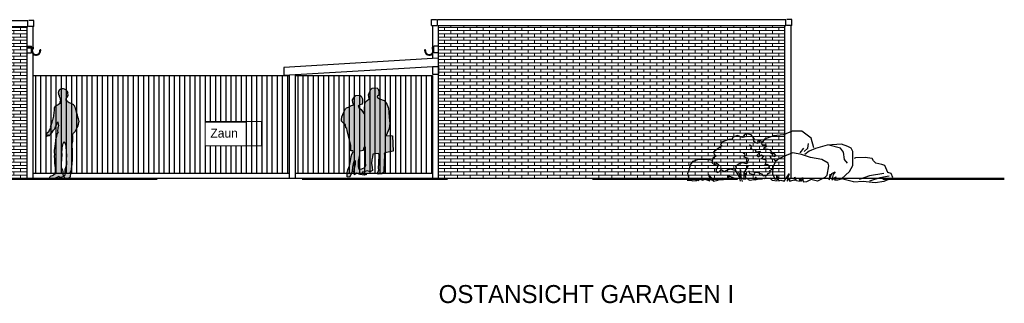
# Model space of a CAD drawing. Extents: x -73 to 359, y -4 to 85.
# Tile 96 of 149: x 174.33 to 193.48, y -3.83 to 1.69. Entities that reach past the tile are written whole.
import ezdxf

# ---------------------------------------------------------------- set-up
doc = ezdxf.new("R2010")
doc.units = 0
doc.header["$MEASUREMENT"] = 0
doc.linetypes.add('Strichlinie', pattern=[0.005644, 0.002822, -0.002822])
doc.linetypes.add('Strichpunktlinie', pattern=[0.006703, 0.003528, -0.001764, 0, -0.001411])
for name, color, linetype in [('Ansicht_Ost Garagen_2_A_1 Holz', 7, 'Continuous'), ('Ansicht_Ost Garagen_2_P_ZE_SYMBOL', 7, 'Continuous'), ('Ansicht_Ost Garagen_2_P_ZE_TEXT', 7, 'Continuous'), ('Ansicht_Ost Garagen_2_R_NT_DACH', 7, 'Continuous'), ('Ansicht_Ost Garagen_2_R_TR_BODEN', 7, 'Continuous'), ('Ansicht_Ost Garagen_2_R_TR_HIDDEN', 7, 'Continuous'), ('Ansicht_Ost Garagen_2_Schraffuren', 7, 'Continuous')]:
    doc.layers.add(name, color=color, linetype=linetype)
doc.styles.add('ERSTELLTER_STIL_1', font='txt')
doc.styles.add('ERSTELLTER_STIL_3', font='txt')
pattern_1 = [(90, (149.84744, -1.39558), (-0.1, 0), [])]
pattern_2 = [(0, (149.84744, -1.39558), (0, 0.0625), []), (90, (149.84744, -1.39558), (-0.25, 0), [0.0625, -0.0625]), (90, (149.97244, -1.33308), (-0.25, 0), [0.0625, -0.0625])]

msp = doc.modelspace()

# ---------------------------------------------------------------- hatches: boundary and pattern name
at = {"layer": 'Ansicht_Ost Garagen_2_P_ZE_SYMBOL', "linetype": 'Continuous', "lineweight": 13, "ltscale": 1000}
msp.add_hatch(color=7, dxfattribs=at).paths.add_polyline_path([(174.848, -0.539), (174.847, -0.551), (174.847, -0.564), (174.858, -0.574), (174.874, -0.565), (174.878, -0.554), (174.888, -0.548), (174.897, -0.548), (174.877, -0.565), (174.885, -0.571), (174.913, -0.561), (174.922, -0.55), (174.928, -0.541), (174.933, -0.53), (174.937, -0.534), (174.944, -0.525), (174.956, -0.514), (174.963, -0.51), (174.982, -0.481), (174.995, -0.457), (175.009, -0.438), (175.022, -0.417), (175.033, -0.397), (175.043, -0.375), (175.054, -0.35), (175.065, -0.321), (175.077, -0.298), (175.082, -0.348), (175.087, -0.37), (175.076, -0.414), (175.068, -0.479), (175.082, -0.495), (175.062, -0.526), (175.057, -0.544), (175.048, -0.58), (175.042, -0.605), (175.032, -0.65), (175.029, -0.683), (175.023, -0.713), (175.027, -0.731), (175.02, -0.767), (175.01, -0.816), (175.008, -0.85), (175.007, -0.875), (175.005, -0.9), (175.01, -0.925), (175.007, -0.97), (175.01, -1.018), (175.011, -1.081), (175.011, -1.104), (175.019, -1.151), (175.023, -1.193), (175.024, -1.214), (175.03, -1.223), (175.026, -1.229), (175.028, -1.249), (175.028, -1.267), (175.021, -1.293), (175.014, -1.305), (175.026, -1.307), (174.992, -1.333), (174.965, -1.348), (174.942, -1.354), (174.926, -1.36), (174.918, -1.375), (174.916, -1.38), (174.914, -1.382), (174.913, -1.391), (174.935, -1.395), (174.957, -1.396), (174.999, -1.393), (175.05, -1.382), (175.091, -1.361), (175.097, -1.358), (175.097, -1.375), (175.113, -1.372), (175.158, -1.365), (175.179, -1.36), (175.187, -1.353), (175.185, -1.328), (175.179, -1.328), (175.179, -1.31), (175.178, -1.294), (175.174, -1.293), (175.179, -1.287), (175.178, -1.263), (175.173, -1.237), (175.15, -1.194), (175.15, -1.17), (175.148, -1.144), (175.15, -1.107), (175.162, -0.934), (175.157, -0.886), (175.161, -0.836), (175.16, -0.788), (175.173, -0.746), (175.178, -0.721), (175.198, -0.681), (175.21, -0.711), (175.225, -0.737), (175.23, -0.756), (175.234, -0.781), (175.234, -0.812), (175.237, -0.846), (175.236, -0.874), (175.24, -0.904), (175.248, -0.932), (175.244, -0.974), (175.239, -1.006), (175.241, -1.037), (175.243, -1.068), (175.244, -1.095), (175.245, -1.115), (175.243, -1.137), (175.235, -1.163), (175.227, -1.194), (175.212, -1.218), (175.212, -1.261), (175.213, -1.294), (175.21, -1.312), (175.21, -1.322), (175.215, -1.32), (175.213, -1.332), (175.208, -1.351), (175.202, -1.362), (175.204, -1.377), (175.2, -1.381), (175.201, -1.395), (175.212, -1.399), (175.248, -1.4), (175.285, -1.392), (175.308, -1.376), (175.325, -1.365), (175.326, -1.351), (175.325, -1.337), (175.327, -1.325), (175.323, -1.311), (175.327, -1.308), (175.324, -1.292), (175.318, -1.279), (175.322, -1.269), (175.334, -1.243), (175.344, -1.219), (175.344, -1.208), (175.341, -1.204), (175.353, -1.126), (175.357, -1.091), (175.36, -1.063), (175.36, -1.026), (175.36, -0.982), (175.361, -0.908), (175.363, -0.865), (175.364, -0.841), (175.361, -0.816), (175.357, -0.805), (175.355, -0.763), (175.357, -0.73), (175.366, -0.675), (175.37, -0.655), (175.37, -0.615), (175.366, -0.595), (175.367, -0.569), (175.361, -0.543), (175.373, -0.533), (175.383, -0.517), (175.399, -0.496), (175.403, -0.497), (175.412, -0.485), (175.429, -0.462), (175.44, -0.432), (175.453, -0.41), (175.466, -0.385), (175.479, -0.34), (175.485, -0.313), (175.486, -0.304), (175.489, -0.293), (175.488, -0.267), (175.478, -0.239), (175.475, -0.22), (175.459, -0.167), (175.449, -0.13), (175.436, -0.082), (175.419, -0.028), (175.41, -0.008), (175.409, -0.001), (175.405, 0.007), (175.394, 0.022), (175.388, 0.028), (175.385, 0.037), (175.359, 0.05), (175.336, 0.057), (175.317, 0.065), (175.297, 0.073), (175.277, 0.084), (175.268, 0.093), (175.264, 0.095), (175.258, 0.104), (175.255, 0.109), (175.25, 0.118), (175.241, 0.117), (175.239, 0.125), (175.239, 0.141), (175.241, 0.149), (175.241, 0.155), (175.243, 0.17), (175.244, 0.176), (175.248, 0.177), (175.254, 0.178), (175.259, 0.181), (175.264, 0.193), (175.269, 0.21), (175.272, 0.214), (175.278, 0.209), (175.277, 0.232), (175.272, 0.256), (175.271, 0.275), (175.276, 0.272), (175.274, 0.281), (175.256, 0.303), (175.244, 0.315), (175.232, 0.326), (175.221, 0.335), (175.217, 0.334), (175.207, 0.339), (175.189, 0.344), (175.172, 0.345), (175.164, 0.344), (175.151, 0.347), (175.137, 0.343), (175.123, 0.333), (175.12, 0.338), (175.11, 0.326), (175.104, 0.316), (175.1, 0.317), (175.096, 0.305), (175.088, 0.289), (175.084, 0.267), (175.088, 0.262), (175.088, 0.249), (175.091, 0.227), (175.093, 0.229), (175.095, 0.221), (175.096, 0.217), (175.1, 0.221), (175.1, 0.21), (175.104, 0.199), (175.11, 0.182), (175.115, 0.168), (175.121, 0.147), (175.125, 0.131), (175.13, 0.124), (175.137, 0.122), (175.138, 0.109), (175.125, 0.1), (175.118, 0.09), (175.113, 0.083), (175.114, 0.072), (175.119, 0.063), (175.11, 0.052), (175.085, 0.035), (175.059, 0.024), (175.047, 0.017), (175.023, 0.002), (175.011, -0.014), (175.008, -0.028), (175.004, -0.069), (174.998, -0.122), (174.992, -0.173), (174.992, -0.189), (174.985, -0.214), (174.978, -0.237), (174.974, -0.267), (174.969, -0.28), (174.961, -0.297), (174.961, -0.314), (174.954, -0.33), (174.949, -0.348), (174.945, -0.357), (174.94, -0.363), (174.936, -0.382), (174.933, -0.391), (174.928, -0.402), (174.931, -0.416), (174.921, -0.437), (174.912, -0.457), (174.903, -0.469), (174.902, -0.477), (174.904, -0.486), (174.9, -0.495), (174.884, -0.504), (174.88, -0.509), (174.872, -0.513), (174.862, -0.519)], flags=0)
h = msp.add_hatch(color=7, dxfattribs=at)
h.paths.add_polyline_path([(181.27, 0.365), (181.283, 0.362), (181.31, 0.331), (181.318, 0.276), (181.318, 0.22), (181.296, 0.201), (181.288, 0.182), (181.334, 0.154), (181.423, 0.118), (181.462, 0.081), (181.508, -0.031), (181.516, -0.112), (181.52, -0.206), (181.532, -0.327), (181.521, -0.43), (181.463, -0.562), (181.587, -0.57), (181.596, -0.866), (181.436, -0.898), (181.425, -0.912), (181.43, -0.933), (181.424, -1.087), (181.418, -1.232), (181.414, -1.278), (181.375, -1.309), (181.306, -1.315), (181.296, -1.301), (181.322, -1.233), (181.315, -1.203), (181.321, -1.097), (181.323, -0.938), (181.316, -0.912), (181.201, -0.929), (181.199, -0.982), (181.181, -1.04), (181.179, -1.11), (181.19, -1.18), (181.197, -1.248), (181.153, -1.272), (181.094, -1.254), (181.031, -1.273), (180.995, -1.276), (181.021, -1.301), (181.079, -1.322), (181.033, -1.335), (180.955, -1.322), (180.882, -1.295), (180.849, -1.326), (180.832, -1.266), (180.844, -1.196), (180.863, -1.124), (180.864, -1.059), (180.825, -1.084), (180.809, -1.179), (180.798, -1.263), (180.777, -1.331), (180.749, -1.376), (180.704, -1.367), (180.705, -1.283), (180.718, -1.233), (180.739, -1.186), (180.746, -1.154), (180.77, -1.059), (180.78, -0.975), (180.797, -0.927), (180.823, -0.88), (180.815, -0.861), (180.777, -0.861), (180.775, -0.758), (180.703, -0.468), (180.699, -0.429), (180.679, -0.412), (180.674, -0.356), (180.641, -0.332), (180.596, -0.284), (180.591, -0.249), (180.602, -0.201), (180.638, -0.109), (180.67, -0.047), (180.691, -0.024), (180.731, -0.013), (180.771, 0.017), (180.834, 0.031), (180.823, 0.053), (180.814, 0.074), (180.809, 0.131), (180.846, 0.192), (180.87, 0.218), (180.943, 0.225), (180.976, 0.203), (181.003, 0.154), (181.001, 0.08), (180.997, 0.046), (180.95, 0.037), (180.916, 0.006), (180.932, -0.019), (180.976, -0.056), (181.028, -0.136), (181.043, -0.134), (181.043, -0.029), (181.046, 0.028), (181.054, 0.082), (181.09, 0.121), (181.125, 0.143), (181.129, 0.155), (181.118, 0.232), (181.138, 0.274), (181.158, 0.328), (181.19, 0.356)], flags=0)
h.paths.add_polyline_path([(180.924, -1.065), (180.921, -1.166), (180.939, -1.228), (180.981, -1.219), (181.041, -1.19), (181.059, -1.153), (181.053, -1.075), (181.051, -0.871), (181.054, -0.8), (181.054, -0.786), (181.033, -0.79), (181.023, -0.847), (180.951, -0.862), (180.951, -0.931), (180.942, -0.974)], flags=0)
at = {"layer": 'Ansicht_Ost Garagen_2_Schraffuren', "linetype": 'Continuous', "lineweight": 18, "ltscale": 1000}
h = msp.add_hatch(dxfattribs=at)
h.set_pattern_fill('MW_Verband__Läufer__DF_0002', color=9, style=0, pattern_type=2)
h.set_pattern_definition(pattern_2)
h.paths.add_polyline_path([(174.472, 1.559), (162.732, 1.559), (162.732, -1.396), (168.837, -1.396), (168.837, 0.729), (168.587, 0.729), (168.587, 0.979), (174.097, 0.979), (174.097, 0.729), (173.847, 0.729), (173.847, -1.396), (174.472, -1.396)], flags=0)
h = msp.add_hatch(dxfattribs=at)
h.set_pattern_fill('MW_Verband__Läufer__DF_0002', color=9, style=0, pattern_type=2)
h.set_pattern_definition(pattern_2)
h.paths.add_polyline_path([(189.212, 1.576), (182.482, 1.576), (182.482, -1.396), (189.212, -1.396)], flags=0)
at = {"layer": 'Ansicht_Ost Garagen_2_Schraffuren', "linetype": 'Continuous', "ltscale": 1000}
h = msp.add_hatch(dxfattribs=at)
h.set_pattern_fill('Holz_Schalung__stehend___85', color=256, style=0, pattern_type=2)
h.set_pattern_definition(pattern_1)
h.paths.add_polyline_path([(174.592, -1.296), (179.573, -1.296), (179.573, 0.604), (174.592, 0.604)], flags=0)
h.paths.add_polyline_path([(178.737, -0.764), (177.944, -0.764), (177.944, -0.306), (178.737, -0.306)], flags=0)
h = msp.add_hatch(dxfattribs=at)
h.set_pattern_fill('Holz_Schalung__stehend___85', color=256, style=0, pattern_type=2)
h.set_pattern_definition(pattern_1)
h.paths.add_polyline_path([(179.693, 0.604), (179.693, -1.296), (182.362, -1.296), (182.362, 0.604)], flags=0)

# ---------------------------------------------------------------- linework, layer by layer
at = {"layer": 'Ansicht_Ost Garagen_2_A_1 Holz', "linetype": 'Continuous', "ltscale": 1000}
for p, q in [((182.473, 0.941), (179.473, 0.763)), ((182.482, 0.781), (179.473, 0.603)), ((182.483, 0.774), (182.363, 0.774)), ((182.363, 0.774), (182.363, 0.634)), ((182.483, 0.634), (182.483, 0.774)), ((174.592, 0.604), (179.573, 0.604)), ((179.473, 0.763), (179.473, 0.603)), ((179.573, 0.609), (179.573, -1.396)), ((179.693, 0.616), (179.693, -1.396)), ((179.693, 0.604), (182.362, 0.604)), ((182.363, 0.634), (182.483, 0.634)), ((174.592, -1.296), (179.573, -1.296)), ((179.693, -1.296), (182.362, -1.296))]:
    msp.add_line(p, q, dxfattribs=at)
at = {"layer": 'Ansicht_Ost Garagen_2_P_ZE_SYMBOL', "linetype": 'Continuous', "ltscale": 1000}
for p, q in [((175.088, 0.289), (175.084, 0.267)), ((175.084, 0.267), (175.088, 0.262)), ((175.096, 0.305), (175.088, 0.289)), ((175.088, 0.262), (175.088, 0.249)), ((175.088, 0.249), (175.091, 0.227)), ((175.091, 0.227), (175.093, 0.229)), ((175.093, 0.229), (175.095, 0.221)), ((175.095, 0.221), (175.096, 0.217)), ((175.1, 0.317), (175.096, 0.305)), ((175.096, 0.217), (175.1, 0.221)), ((175.104, 0.316), (175.1, 0.317)), ((175.1, 0.221), (175.1, 0.21)), ((175.1, 0.21), (175.104, 0.199)), ((175.11, 0.326), (175.104, 0.316)), ((175.104, 0.199), (175.11, 0.182)), ((175.12, 0.338), (175.11, 0.326)), ((175.123, 0.333), (175.12, 0.338)), ((175.137, 0.343), (175.123, 0.333)), ((175.151, 0.347), (175.137, 0.343)), ((175.164, 0.344), (175.151, 0.347)), ((175.172, 0.345), (175.164, 0.344)), ((175.189, 0.344), (175.172, 0.345)), ((175.207, 0.339), (175.189, 0.344)), ((175.217, 0.334), (175.207, 0.339)), ((175.221, 0.335), (175.217, 0.334)), ((175.232, 0.326), (175.221, 0.335)), ((175.244, 0.315), (175.232, 0.326)), ((175.256, 0.303), (175.244, 0.315)), ((175.274, 0.281), (175.256, 0.303)), ((175.259, 0.181), (175.264, 0.193)), ((175.264, 0.193), (175.269, 0.21)), ((175.269, 0.21), (175.272, 0.214)), ((175.272, 0.256), (175.271, 0.275)), ((175.271, 0.275), (175.276, 0.272)), ((175.277, 0.232), (175.272, 0.256)), ((175.272, 0.214), (175.278, 0.209)), ((175.276, 0.272), (175.274, 0.281)), ((175.278, 0.209), (175.277, 0.232)), ((180.809, 0.131), (180.846, 0.192)), ((180.846, 0.192), (180.87, 0.218)), ((180.87, 0.218), (180.943, 0.225)), ((180.943, 0.225), (180.976, 0.203)), ((180.976, 0.203), (181.003, 0.154)), ((181.118, 0.232), (181.138, 0.274)), ((181.129, 0.155), (181.118, 0.232)), ((181.138, 0.274), (181.158, 0.328)), ((181.158, 0.328), (181.19, 0.356)), ((181.19, 0.356), (181.27, 0.365)), ((181.283, 0.362), (181.31, 0.331)), ((181.296, 0.201), (181.288, 0.182)), ((181.318, 0.22), (181.296, 0.201)), ((181.31, 0.331), (181.318, 0.276)), ((181.318, 0.276), (181.318, 0.22)), ((175.023, 0.002), (175.011, -0.014)), ((175.047, 0.017), (175.023, 0.002)), ((175.059, 0.024), (175.047, 0.017)), ((175.085, 0.035), (175.059, 0.024)), ((175.11, 0.052), (175.085, 0.035)), ((175.11, 0.182), (175.115, 0.168)), ((175.119, 0.063), (175.11, 0.052)), ((175.118, 0.09), (175.113, 0.083)), ((175.113, 0.083), (175.114, 0.072)), ((175.114, 0.072), (175.119, 0.063)), ((175.115, 0.168), (175.121, 0.147)), ((175.125, 0.1), (175.118, 0.09)), ((175.121, 0.147), (175.125, 0.131)), ((175.125, 0.131), (175.13, 0.124)), ((175.138, 0.109), (175.125, 0.1)), ((175.13, 0.124), (175.137, 0.122)), ((175.137, 0.122), (175.138, 0.109)), ((175.239, 0.141), (175.241, 0.149)), ((175.239, 0.125), (175.239, 0.141)), ((175.241, 0.117), (175.239, 0.125)), ((175.241, 0.155), (175.243, 0.17)), ((175.241, 0.149), (175.241, 0.155)), ((175.25, 0.118), (175.241, 0.117)), ((175.243, 0.17), (175.244, 0.176)), ((175.244, 0.176), (175.248, 0.177)), ((175.248, 0.177), (175.254, 0.178)), ((175.255, 0.109), (175.25, 0.118)), ((175.254, 0.178), (175.259, 0.181)), ((175.258, 0.104), (175.255, 0.109)), ((175.264, 0.095), (175.258, 0.104)), ((175.268, 0.093), (175.264, 0.095)), ((175.277, 0.084), (175.268, 0.093)), ((175.297, 0.073), (175.277, 0.084)), ((175.317, 0.065), (175.297, 0.073)), ((175.336, 0.057), (175.317, 0.065)), ((175.359, 0.05), (175.336, 0.057)), ((175.385, 0.037), (175.359, 0.05)), ((175.388, 0.028), (175.385, 0.037)), ((175.394, 0.022), (175.388, 0.028)), ((175.405, 0.007), (175.394, 0.022)), ((175.409, -0.001), (175.405, 0.007)), ((180.731, -0.013), (180.771, 0.017)), ((180.771, 0.017), (180.834, 0.031)), ((180.814, 0.074), (180.809, 0.131)), ((180.823, 0.053), (180.814, 0.074)), ((180.834, 0.031), (180.823, 0.053)), ((180.95, 0.037), (180.916, 0.006)), ((180.916, 0.006), (180.932, -0.019)), ((180.997, 0.046), (180.95, 0.037)), ((181.001, 0.08), (180.997, 0.046)), ((181.003, 0.154), (181.001, 0.08)), ((181.043, -0.029), (181.046, 0.028)), ((181.046, 0.028), (181.054, 0.082)), ((181.054, 0.082), (181.09, 0.121)), ((181.09, 0.121), (181.125, 0.143)), ((181.125, 0.143), (181.129, 0.155)), ((181.288, 0.182), (181.334, 0.154)), ((181.334, 0.154), (181.423, 0.118)), ((181.423, 0.118), (181.462, 0.081)), ((181.462, 0.081), (181.508, -0.031)), ((174.992, -0.189), (174.985, -0.214)), ((174.998, -0.122), (174.992, -0.173)), ((174.992, -0.173), (174.992, -0.189)), ((175.004, -0.069), (174.998, -0.122)), ((175.008, -0.028), (175.004, -0.069)), ((175.011, -0.014), (175.008, -0.028)), ((175.41, -0.008), (175.409, -0.001)), ((175.419, -0.028), (175.41, -0.008)), ((175.436, -0.082), (175.419, -0.028)), ((175.449, -0.13), (175.436, -0.082)), ((175.459, -0.167), (175.449, -0.13)), ((175.475, -0.22), (175.459, -0.167)), ((180.602, -0.201), (180.638, -0.109)), ((180.638, -0.109), (180.67, -0.047)), ((180.67, -0.047), (180.691, -0.024)), ((180.691, -0.024), (180.731, -0.013)), ((180.932, -0.019), (180.976, -0.056)), ((180.976, -0.056), (181.028, -0.136)), ((181.028, -0.136), (181.043, -0.134)), ((181.043, -0.134), (181.043, -0.029)), ((181.508, -0.031), (181.516, -0.112)), ((181.516, -0.112), (181.52, -0.206)), ((174.936, -0.382), (174.933, -0.391)), ((174.94, -0.363), (174.936, -0.382)), ((174.945, -0.357), (174.94, -0.363)), ((174.949, -0.348), (174.945, -0.357)), ((174.954, -0.33), (174.949, -0.348)), ((174.961, -0.314), (174.954, -0.33)), ((174.969, -0.28), (174.961, -0.297)), ((174.961, -0.297), (174.961, -0.314)), ((174.974, -0.267), (174.969, -0.28)), ((174.978, -0.237), (174.974, -0.267)), ((174.985, -0.214), (174.978, -0.237)), ((175.033, -0.397), (175.043, -0.375)), ((175.043, -0.375), (175.054, -0.35)), ((175.054, -0.35), (175.065, -0.321)), ((175.065, -0.321), (175.077, -0.298)), ((175.087, -0.37), (175.076, -0.414)), ((175.077, -0.298), (175.082, -0.348)), ((175.082, -0.348), (175.087, -0.37)), ((175.466, -0.385), (175.479, -0.34)), ((175.478, -0.239), (175.475, -0.22)), ((175.488, -0.267), (175.478, -0.239)), ((175.479, -0.34), (175.485, -0.313)), ((175.485, -0.313), (175.486, -0.304)), ((175.486, -0.304), (175.489, -0.293)), ((175.489, -0.293), (175.488, -0.267)), ((180.591, -0.249), (180.602, -0.201)), ((180.596, -0.284), (180.591, -0.249)), ((180.641, -0.332), (180.596, -0.284)), ((180.674, -0.356), (180.641, -0.332)), ((180.679, -0.412), (180.674, -0.356)), ((181.52, -0.206), (181.532, -0.327)), ((181.532, -0.327), (181.521, -0.43)), ((174.848, -0.539), (174.847, -0.551)), ((174.847, -0.551), (174.847, -0.564)), ((174.847, -0.564), (174.858, -0.574)), ((174.862, -0.519), (174.848, -0.539)), ((174.858, -0.574), (174.874, -0.565)), ((174.872, -0.513), (174.862, -0.519)), ((174.88, -0.509), (174.872, -0.513)), ((174.874, -0.565), (174.878, -0.554)), ((174.897, -0.548), (174.877, -0.565)), ((174.877, -0.565), (174.885, -0.571)), ((174.878, -0.554), (174.888, -0.548)), ((174.884, -0.504), (174.88, -0.509)), ((174.9, -0.495), (174.884, -0.504)), ((174.885, -0.571), (174.913, -0.561)), ((174.888, -0.548), (174.897, -0.548)), ((174.904, -0.486), (174.9, -0.495)), ((174.903, -0.469), (174.902, -0.477)), ((174.902, -0.477), (174.904, -0.486)), ((174.912, -0.457), (174.903, -0.469)), ((174.921, -0.437), (174.912, -0.457)), ((174.913, -0.561), (174.922, -0.55)), ((174.931, -0.416), (174.921, -0.437)), ((174.922, -0.55), (174.928, -0.541)), ((174.933, -0.391), (174.928, -0.402)), ((174.928, -0.402), (174.931, -0.416)), ((174.928, -0.541), (174.933, -0.53)), ((174.933, -0.53), (174.937, -0.534)), ((174.937, -0.534), (174.944, -0.525)), ((174.944, -0.525), (174.956, -0.514)), ((174.956, -0.514), (174.963, -0.51)), ((174.963, -0.51), (174.982, -0.481)), ((174.982, -0.481), (174.995, -0.457)), ((174.995, -0.457), (175.009, -0.438)), ((175.009, -0.438), (175.022, -0.417)), ((175.022, -0.417), (175.033, -0.397)), ((175.057, -0.544), (175.048, -0.58)), ((175.062, -0.526), (175.057, -0.544)), ((175.082, -0.495), (175.062, -0.526)), ((175.076, -0.414), (175.068, -0.479)), ((175.068, -0.479), (175.082, -0.495)), ((175.361, -0.543), (175.373, -0.533)), ((175.367, -0.569), (175.361, -0.543)), ((175.366, -0.595), (175.367, -0.569)), ((175.373, -0.533), (175.383, -0.517)), ((175.383, -0.517), (175.399, -0.496)), ((175.399, -0.496), (175.403, -0.497)), ((175.403, -0.497), (175.412, -0.485)), ((175.412, -0.485), (175.429, -0.462)), ((175.429, -0.462), (175.44, -0.432)), ((175.44, -0.432), (175.453, -0.41)), ((175.453, -0.41), (175.466, -0.385)), ((180.699, -0.429), (180.679, -0.412)), ((180.703, -0.468), (180.699, -0.429)), ((180.775, -0.758), (180.703, -0.468)), ((181.521, -0.43), (181.463, -0.562)), ((181.463, -0.562), (181.587, -0.57)), ((181.587, -0.57), (181.596, -0.866)), ((188.294, -0.561), (188.212, -0.596)), ((188.389, -0.605), (188.294, -0.561)), ((188.46, -0.534), (188.412, -0.569)), ((188.412, -0.569), (188.46, -0.583)), ((188.56, -0.552), (188.46, -0.534)), ((188.619, -0.622), (188.56, -0.552)), ((188.994, -0.569), (188.82, -0.636)), ((189.188, -0.548), (188.994, -0.569)), ((189.356, -0.476), (189.188, -0.548)), ((189.547, -0.479), (189.356, -0.476)), ((189.724, -0.614), (189.547, -0.479)), ((175.027, -0.731), (175.02, -0.767)), ((175.029, -0.683), (175.023, -0.713)), ((175.023, -0.713), (175.027, -0.731)), ((175.032, -0.65), (175.029, -0.683)), ((175.042, -0.605), (175.032, -0.65)), ((175.048, -0.58), (175.042, -0.605)), ((175.16, -0.788), (175.173, -0.746)), ((175.173, -0.746), (175.178, -0.721)), ((175.178, -0.721), (175.198, -0.681)), ((175.198, -0.681), (175.21, -0.711)), ((175.21, -0.711), (175.225, -0.737)), ((175.225, -0.737), (175.23, -0.756)), ((175.23, -0.756), (175.234, -0.781)), ((175.355, -0.763), (175.357, -0.73)), ((175.357, -0.805), (175.355, -0.763)), ((175.357, -0.73), (175.366, -0.675)), ((175.37, -0.615), (175.366, -0.595)), ((175.366, -0.675), (175.37, -0.655)), ((175.37, -0.655), (175.37, -0.615)), ((180.777, -0.861), (180.775, -0.758)), ((187.988, -0.692), (187.964, -0.749)), ((187.964, -0.749), (187.994, -0.767)), ((188.129, -0.644), (187.988, -0.692)), ((188.182, -0.64), (188.129, -0.644)), ((188.212, -0.596), (188.182, -0.64)), ((188.46, -0.583), (188.389, -0.605)), ((188.564, -0.775), (188.525, -0.742)), ((188.613, -0.679), (188.619, -0.622)), ((188.684, -0.719), (188.613, -0.679)), ((188.746, -0.666), (188.683, -0.666)), ((188.683, -0.666), (188.69, -0.679)), ((188.69, -0.679), (188.684, -0.719)), ((188.768, -0.704), (188.746, -0.666)), ((188.82, -0.636), (188.768, -0.704)), ((188.774, -0.742), (188.768, -0.704)), ((188.774, -0.742), (188.844, -0.742)), ((188.844, -0.742), (188.851, -0.781)), ((189.659, -0.81), (189.676, -0.72)), ((189.78, -0.802), (189.724, -0.614)), ((190.036, -0.754), (189.812, -0.817)), ((190.317, -0.73), (190.036, -0.754)), ((190.297, -0.813), (190.069, -0.751)), ((190.442, -0.777), (190.317, -0.73)), ((175.007, -0.875), (175.005, -0.9)), ((175.005, -0.9), (175.01, -0.925)), ((175.008, -0.85), (175.007, -0.875)), ((175.01, -0.925), (175.007, -0.97)), ((175.01, -0.816), (175.008, -0.85)), ((175.02, -0.767), (175.01, -0.816)), ((175.15, -1.107), (175.162, -0.934)), ((175.157, -0.886), (175.161, -0.836)), ((175.162, -0.934), (175.157, -0.886)), ((175.161, -0.836), (175.16, -0.788)), ((175.234, -0.781), (175.234, -0.812)), ((175.234, -0.812), (175.237, -0.846)), ((175.237, -0.846), (175.236, -0.874)), ((175.236, -0.874), (175.24, -0.904)), ((175.24, -0.904), (175.248, -0.932)), ((175.248, -0.932), (175.244, -0.974)), ((175.361, -0.816), (175.357, -0.805)), ((175.36, -0.982), (175.361, -0.908)), ((175.364, -0.841), (175.361, -0.816)), ((175.361, -0.908), (175.363, -0.865)), ((175.363, -0.865), (175.364, -0.841)), ((180.815, -0.861), (180.777, -0.861)), ((180.78, -0.975), (180.797, -0.927)), ((180.797, -0.927), (180.823, -0.88)), ((180.823, -0.88), (180.815, -0.861)), ((180.942, -0.974), (180.951, -0.931)), ((180.951, -0.862), (181.023, -0.847)), ((180.951, -0.931), (180.951, -0.862)), ((181.023, -0.847), (181.033, -0.79)), ((181.033, -0.79), (181.054, -0.786)), ((181.054, -0.8), (181.051, -0.871)), ((181.051, -0.871), (181.053, -1.075)), ((181.054, -0.786), (181.054, -0.8)), ((181.201, -0.929), (181.199, -0.982)), ((181.316, -0.912), (181.201, -0.929)), ((181.323, -0.938), (181.316, -0.912)), ((181.321, -1.097), (181.323, -0.938)), ((181.43, -0.933), (181.424, -1.087)), ((181.436, -0.898), (181.425, -0.912)), ((181.425, -0.912), (181.43, -0.933)), ((181.596, -0.866), (181.436, -0.898)), ((187.888, -0.956), (187.817, -1.004)), ((187.911, -0.82), (187.829, -0.89)), ((187.829, -0.89), (187.846, -0.938)), ((187.846, -0.938), (187.888, -0.956)), ((187.994, -0.767), (187.911, -0.82)), ((188.441, -0.936), (188.402, -0.899)), ((188.425, -0.982), (188.441, -0.936)), ((188.552, -0.816), (188.564, -0.775)), ((188.597, -0.841), (188.552, -0.816)), ((188.647, -0.845), (188.597, -0.841)), ((188.658, -0.886), (188.647, -0.845)), ((188.741, -0.874), (188.658, -0.886)), ((188.68, -0.948), (188.741, -0.874)), ((188.697, -0.986), (188.68, -0.948)), ((188.764, -0.944), (188.697, -0.986)), ((188.808, -0.965), (188.764, -0.944)), ((188.851, -0.781), (188.803, -0.808)), ((188.813, -0.82), (188.803, -0.808)), ((188.931, -0.842), (188.813, -0.82)), ((188.961, -0.881), (188.931, -0.842)), ((188.931, -0.964), (188.978, -0.956)), ((188.949, -0.921), (188.961, -0.881)), ((189.014, -0.921), (188.949, -0.921)), ((188.978, -0.956), (189.02, -0.969)), ((189.043, -0.951), (189.014, -0.921)), ((189.02, -0.969), (189.043, -0.951)), ((189.251, -0.947), (189.098, -1.02)), ((189.37, -0.901), (189.251, -0.947)), ((189.537, -0.932), (189.37, -0.901)), ((189.516, -0.901), (189.585, -0.81)), ((189.713, -0.991), (189.537, -0.932)), ((189.594, -0.878), (189.659, -0.81)), ((189.685, -0.868), (189.603, -0.93)), ((189.812, -0.817), (189.685, -0.868)), ((190.359, -0.89), (190.297, -0.813)), ((190.377, -1.028), (190.359, -0.89)), ((190.506, -0.813), (190.442, -0.777)), ((190.537, -0.872), (190.506, -0.813)), ((190.536, -1.15), (190.537, -0.872)), ((175.007, -0.97), (175.01, -1.018)), ((175.01, -1.018), (175.011, -1.081)), ((175.011, -1.081), (175.011, -1.104)), ((175.011, -1.104), (175.019, -1.151)), ((175.148, -1.144), (175.15, -1.107)), ((175.15, -1.17), (175.148, -1.144)), ((175.243, -1.137), (175.235, -1.163)), ((175.244, -0.974), (175.239, -1.006)), ((175.239, -1.006), (175.241, -1.037)), ((175.241, -1.037), (175.243, -1.068)), ((175.243, -1.068), (175.244, -1.095)), ((175.245, -1.115), (175.243, -1.137)), ((175.244, -1.095), (175.245, -1.115)), ((175.341, -1.204), (175.353, -1.126)), ((175.353, -1.126), (175.357, -1.091)), ((175.357, -1.091), (175.36, -1.063)), ((175.36, -1.026), (175.36, -0.982)), ((175.36, -1.063), (175.36, -1.026)), ((180.746, -1.154), (180.77, -1.059)), ((180.77, -1.059), (180.78, -0.975)), ((180.825, -1.084), (180.809, -1.179)), ((180.864, -1.059), (180.825, -1.084)), ((180.844, -1.196), (180.863, -1.124)), ((180.863, -1.124), (180.864, -1.059)), ((180.921, -1.166), (180.924, -1.065)), ((180.924, -1.065), (180.942, -0.974)), ((181.053, -1.075), (181.059, -1.153)), ((181.181, -1.04), (181.179, -1.11)), ((181.179, -1.11), (181.19, -1.18)), ((181.199, -0.982), (181.181, -1.04)), ((181.315, -1.203), (181.321, -1.097)), ((181.424, -1.087), (181.418, -1.232)), ((187.349, -1.254), (187.379, -1.136)), ((187.379, -1.136), (187.43, -1.064)), ((187.43, -1.064), (187.526, -1.031)), ((187.526, -1.031), (187.692, -1.021)), ((187.692, -1.021), (187.805, -1.046)), ((187.817, -1.004), (187.793, -1.087)), ((187.793, -1.087), (187.852, -1.14)), ((187.852, -1.14), (187.882, -1.127)), ((187.923, -1.127), (187.876, -1.245)), ((187.882, -1.127), (187.882, -1.096)), ((187.882, -1.096), (187.923, -1.127)), ((188.265, -1.162), (188.312, -1.118)), ((188.312, -1.118), (188.389, -1.087)), ((188.389, -1.087), (188.465, -1.109)), ((188.502, -1.011), (188.425, -0.982)), ((188.426, -1.29), (188.509, -1.145)), ((188.46, -1.074), (188.507, -1.048)), ((188.495, -1.087), (188.46, -1.074)), ((188.465, -1.109), (188.495, -1.087)), ((188.507, -1.048), (188.502, -1.011)), ((188.758, -1.015), (188.808, -0.965)), ((188.853, -1.044), (188.758, -1.015)), ((188.83, -1.135), (188.847, -1.102)), ((188.886, -1.131), (188.83, -1.135)), ((188.847, -1.102), (188.853, -1.044)), ((188.925, -1.18), (188.886, -1.131)), ((188.955, -1.022), (188.931, -0.964)), ((189.008, -1.022), (188.955, -1.022)), ((189.037, -1.065), (188.981, -1.176)), ((189.037, -1.065), (189.008, -1.022)), ((189.098, -1.02), (189.037, -1.065)), ((189.935, -1.028), (189.713, -0.991)), ((190.058, -1.101), (189.935, -1.028)), ((190.07, -1.156), (190.058, -1.101)), ((190.432, -1.105), (190.377, -1.028)), ((190.592, -0.996), (190.561, -1.009)), ((190.777, -0.991), (190.592, -0.996)), ((190.911, -1.01), (190.777, -0.991)), ((190.942, -1.056), (190.911, -1.01)), ((190.986, -1.101), (190.942, -1.056)), ((191.099, -1.126), (190.986, -1.101)), ((191.161, -1.15), (191.099, -1.126)), ((174.992, -1.333), (174.965, -1.348)), ((175.026, -1.307), (174.992, -1.333)), ((175.021, -1.293), (175.014, -1.305)), ((175.014, -1.305), (175.026, -1.307)), ((175.019, -1.151), (175.023, -1.193)), ((175.028, -1.267), (175.021, -1.293)), ((175.023, -1.193), (175.024, -1.214)), ((175.024, -1.214), (175.03, -1.223)), ((175.03, -1.223), (175.026, -1.229)), ((175.026, -1.229), (175.028, -1.249)), ((175.028, -1.249), (175.028, -1.267)), ((175.15, -1.194), (175.15, -1.17)), ((175.173, -1.237), (175.15, -1.194)), ((175.178, -1.263), (175.173, -1.237)), ((175.174, -1.293), (175.179, -1.287)), ((175.178, -1.294), (175.174, -1.293)), ((175.179, -1.287), (175.178, -1.263)), ((175.179, -1.31), (175.178, -1.294)), ((175.179, -1.328), (175.179, -1.31)), ((175.185, -1.328), (175.179, -1.328)), ((175.187, -1.353), (175.185, -1.328)), ((175.213, -1.332), (175.208, -1.351)), ((175.213, -1.294), (175.21, -1.312)), ((175.21, -1.312), (175.21, -1.322)), ((175.21, -1.322), (175.215, -1.32)), ((175.227, -1.194), (175.212, -1.218)), ((175.212, -1.218), (175.212, -1.261)), ((175.212, -1.261), (175.213, -1.294)), ((175.215, -1.32), (175.213, -1.332)), ((175.235, -1.163), (175.227, -1.194)), ((175.318, -1.279), (175.322, -1.269)), ((175.324, -1.292), (175.318, -1.279)), ((175.322, -1.269), (175.334, -1.243)), ((175.323, -1.311), (175.327, -1.308)), ((175.327, -1.325), (175.323, -1.311)), ((175.327, -1.308), (175.324, -1.292)), ((175.325, -1.337), (175.327, -1.325)), ((175.326, -1.351), (175.325, -1.337)), ((175.334, -1.243), (175.344, -1.219)), ((175.344, -1.208), (175.341, -1.204)), ((175.344, -1.219), (175.344, -1.208)), ((180.704, -1.367), (180.705, -1.283)), ((180.705, -1.283), (180.718, -1.233)), ((180.718, -1.233), (180.739, -1.186)), ((180.739, -1.186), (180.746, -1.154)), ((180.777, -1.331), (180.749, -1.376)), ((180.798, -1.263), (180.777, -1.331)), ((180.809, -1.179), (180.798, -1.263)), ((180.832, -1.266), (180.844, -1.196)), ((180.849, -1.326), (180.832, -1.266)), ((180.882, -1.295), (180.849, -1.326)), ((180.955, -1.322), (180.882, -1.295)), ((180.939, -1.228), (180.921, -1.166)), ((180.981, -1.219), (180.939, -1.228)), ((181.033, -1.335), (180.955, -1.322)), ((181.041, -1.19), (180.981, -1.219)), ((181.031, -1.273), (180.995, -1.276)), ((180.995, -1.276), (181.021, -1.301)), ((181.021, -1.301), (181.079, -1.322)), ((181.094, -1.254), (181.031, -1.273)), ((181.079, -1.322), (181.033, -1.335)), ((181.059, -1.153), (181.041, -1.19)), ((181.153, -1.272), (181.094, -1.254)), ((181.197, -1.248), (181.153, -1.272)), ((181.19, -1.18), (181.197, -1.248)), ((181.296, -1.301), (181.322, -1.233)), ((181.306, -1.315), (181.296, -1.301)), ((181.375, -1.309), (181.306, -1.315)), ((181.322, -1.233), (181.315, -1.203)), ((181.414, -1.278), (181.375, -1.309)), ((181.418, -1.232), (181.414, -1.278)), ((187.349, -1.254), (187.323, -1.305)), ((187.323, -1.305), (187.344, -1.383)), ((187.759, -1.387), (187.732, -1.324)), ((187.732, -1.324), (187.785, -1.383)), ((187.876, -1.245), (187.902, -1.284)), ((187.902, -1.284), (187.952, -1.263)), ((187.952, -1.263), (187.98, -1.226)), ((187.98, -1.226), (188.035, -1.267)), ((188.035, -1.267), (188.1, -1.232)), ((188.1, -1.232), (188.159, -1.215)), ((188.159, -1.215), (188.235, -1.237)), ((188.235, -1.237), (188.277, -1.201)), ((188.25, -1.238), (188.327, -1.371)), ((188.277, -1.201), (188.265, -1.162)), ((188.305, -1.267), (188.366, -1.379)), ((188.366, -1.379), (188.361, -1.23)), ((188.424, -1.427), (188.426, -1.29)), ((188.456, -1.423), (188.453, -1.296)), ((188.513, -1.251), (188.528, -1.303)), ((188.528, -1.303), (188.618, -1.325)), ((188.633, -1.303), (188.618, -1.28)), ((188.618, -1.28), (188.687, -1.284)), ((188.618, -1.325), (188.633, -1.303)), ((188.687, -1.284), (188.762, -1.31)), ((188.762, -1.31), (188.792, -1.351)), ((188.792, -1.351), (188.872, -1.336)), ((188.819, -1.193), (188.875, -1.201)), ((188.872, -1.336), (188.892, -1.306)), ((188.875, -1.201), (188.925, -1.18)), ((188.892, -1.306), (188.936, -1.284)), ((188.922, -1.247), (188.98, -1.214)), ((188.936, -1.284), (188.922, -1.247)), ((188.981, -1.176), (188.976, -1.31)), ((188.976, -1.31), (189.026, -1.418)), ((189.245, -1.388), (189.3, -1.312)), ((189.3, -1.312), (189.274, -1.379)), ((189.996, -1.38), (190.036, -1.336)), ((190.036, -1.336), (190.07, -1.156)), ((190.075, -1.427), (190.132, -1.304)), ((190.088, -1.317), (190.075, -1.427)), ((190.158, -1.322), (190.126, -1.427)), ((190.132, -1.304), (190.197, -1.269)), ((190.197, -1.269), (190.158, -1.322)), ((190.317, -1.406), (190.474, -1.266)), ((190.474, -1.266), (190.536, -1.15)), ((191.139, -1.302), (190.863, -1.348)), ((191.219, -1.284), (191.161, -1.15)), ((191.281, -1.302), (191.219, -1.284)), ((191.317, -1.382), (191.281, -1.302)), ((174.914, -1.382), (174.913, -1.391)), ((174.913, -1.391), (174.935, -1.395)), ((174.916, -1.38), (174.914, -1.382)), ((174.918, -1.375), (174.916, -1.38)), ((174.926, -1.36), (174.918, -1.375)), ((174.942, -1.354), (174.926, -1.36)), ((174.935, -1.395), (174.957, -1.396)), ((174.965, -1.348), (174.942, -1.354)), ((174.957, -1.396), (174.999, -1.393)), ((174.999, -1.393), (175.05, -1.382)), ((175.05, -1.382), (175.091, -1.361)), ((175.091, -1.361), (175.097, -1.358)), ((175.097, -1.358), (175.097, -1.375)), ((175.097, -1.375), (175.113, -1.372)), ((175.113, -1.372), (175.158, -1.365)), ((175.158, -1.365), (175.179, -1.36)), ((175.179, -1.36), (175.187, -1.353)), ((175.204, -1.377), (175.2, -1.381)), ((175.2, -1.381), (175.201, -1.395)), ((175.201, -1.395), (175.212, -1.399)), ((175.208, -1.351), (175.202, -1.362)), ((175.202, -1.362), (175.204, -1.377)), ((175.212, -1.399), (175.248, -1.4)), ((175.248, -1.4), (175.285, -1.392)), ((175.285, -1.392), (175.308, -1.376)), ((175.308, -1.376), (175.325, -1.365)), ((175.325, -1.365), (175.326, -1.351)), ((180.749, -1.376), (180.704, -1.367)), ((187.412, -1.446), (187.317, -1.442)), ((187.344, -1.383), (187.412, -1.446)), ((187.412, -1.446), (187.501, -1.442)), ((187.501, -1.442), (187.47, -1.399)), ((187.47, -1.399), (187.538, -1.442)), ((187.538, -1.442), (187.559, -1.414)), ((187.559, -1.414), (187.617, -1.43)), ((187.617, -1.43), (187.659, -1.411)), ((187.659, -1.411), (187.759, -1.446)), ((187.759, -1.446), (187.759, -1.387)), ((187.785, -1.383), (187.796, -1.442)), ((187.796, -1.442), (187.827, -1.395)), ((187.827, -1.395), (187.822, -1.454)), ((187.822, -1.454), (187.919, -1.433)), ((188.019, -1.429), (187.919, -1.433)), ((188.091, -1.408), (188.002, -1.391)), ((188.002, -1.391), (188.019, -1.429)), ((188.135, -1.383), (188.091, -1.408)), ((188.163, -1.366), (188.097, -1.35)), ((188.097, -1.35), (188.135, -1.383)), ((188.277, -1.416), (188.163, -1.366)), ((188.277, -1.416), (188.299, -1.402)), ((188.327, -1.371), (188.344, -1.453)), ((188.366, -1.379), (188.383, -1.462)), ((188.543, -1.44), (188.493, -1.418)), ((188.608, -1.425), (188.543, -1.44)), ((188.657, -1.369), (188.608, -1.425)), ((188.633, -1.432), (188.657, -1.369)), ((188.697, -1.414), (188.633, -1.432)), ((188.767, -1.414), (188.697, -1.414)), ((188.812, -1.392), (188.767, -1.414)), ((188.827, -1.41), (188.812, -1.392)), ((188.936, -1.392), (188.827, -1.41)), ((188.967, -1.436), (188.936, -1.392)), ((188.967, -1.436), (189.063, -1.446)), ((189.063, -1.446), (189.057, -1.346)), ((189.057, -1.346), (189.101, -1.446)), ((189.101, -1.446), (189.14, -1.431)), ((189.14, -1.431), (189.204, -1.45)), ((189.204, -1.45), (189.245, -1.388)), ((189.274, -1.379), (189.262, -1.45)), ((189.262, -1.45), (189.306, -1.393)), ((189.306, -1.393), (189.306, -1.45)), ((189.306, -1.45), (189.377, -1.431)), ((189.408, -1.437), (189.377, -1.431)), ((189.41, -1.377), (189.408, -1.437)), ((189.444, -1.444), (189.41, -1.377)), ((189.511, -1.458), (189.444, -1.444)), ((189.492, -1.393), (189.537, -1.45)), ((189.511, -1.458), (189.492, -1.393)), ((189.537, -1.45), (189.556, -1.379)), ((189.556, -1.379), (189.569, -1.465)), ((189.569, -1.465), (189.64, -1.459)), ((189.64, -1.459), (189.723, -1.422)), ((189.851, -1.455), (189.723, -1.422)), ((189.996, -1.38), (189.851, -1.455)), ((190.126, -1.427), (190.209, -1.369)), ((190.209, -1.369), (190.184, -1.427)), ((190.184, -1.427), (190.248, -1.427)), ((190.248, -1.427), (190.317, -1.406)), ((190.552, -1.464), (190.317, -1.406)), ((190.552, -1.464), (190.739, -1.452)), ((190.863, -1.348), (190.66, -1.421)), ((190.739, -1.452), (190.974, -1.476)), ((191.062, -1.386), (190.864, -1.452)), ((190.974, -1.476), (191.145, -1.452)), ((191.244, -1.353), (191.062, -1.386)), ((191.145, -1.452), (191.317, -1.382))]:
    msp.add_line(p, q, dxfattribs=at)
at = {"layer": 'Ansicht_Ost Garagen_2_P_ZE_TEXT', "color": 255, "linetype": 'Continuous', "lineweight": 18, "ltscale": 1000}
for p, q in [((179.036, -0.289), (177.944, -0.289)), ((177.944, -0.289), (177.944, -0.764)), ((179.036, -0.764), (179.036, -0.289)), ((177.944, -0.764), (179.036, -0.764))]:
    msp.add_line(p, q, dxfattribs=at)
at = {"layer": 'Ansicht_Ost Garagen_2_R_NT_DACH', "linetype": 'Continuous', "ltscale": 1000}
for p, q in [((162.713, 1.675), (174.492, 1.675)), ((162.713, 1.559), (174.492, 1.559)), ((174.492, 1.559), (174.492, 1.675)), ((174.612, 1.559), (174.509, 1.559)), ((174.612, 1.675), (174.513, 1.675)), ((174.612, 1.559), (174.612, 1.675)), ((182.343, 1.576), (182.343, 1.693)), ((182.343, 1.693), (182.442, 1.693)), ((182.343, 1.576), (182.446, 1.576)), ((182.463, 1.693), (189.232, 1.693)), ((182.463, 1.576), (182.463, 1.693)), ((182.463, 1.576), (189.232, 1.576)), ((189.232, 1.576), (189.232, 1.693)), ((189.352, 1.576), (189.249, 1.576)), ((189.352, 1.693), (189.253, 1.693)), ((189.352, 1.576), (189.352, 1.693)), ((174.472, 1.174), (174.562, 1.174)), ((174.472, 1.157), (174.596, 1.156)), ((174.472, 1.15), (174.578, 1.15)), ((182.392, 1.156), (182.359, 1.156)), ((182.392, 1.15), (182.377, 1.15)), ((182.482, 1.174), (182.392, 1.174)), ((174.472, 1.144), (174.572, 1.144)), ((174.654, 1), (174.657, 1)), ((174.728, 1.094), (174.727, 1.099)), ((174.732, 1.1), (174.737, 1.101)), ((174.737, 1.101), (174.742, 1.102)), ((174.737, 1.101), (174.742, 1.102)), ((174.742, 1.098), (174.738, 1.097)), ((174.742, 1.098), (174.738, 1.097)), ((174.74, 1.089), (174.74, 1.092)), ((174.742, 1.102), (174.742, 1.098)), ((174.742, 1.102), (174.742, 1.098)), ((182.218, 1.101), (182.213, 1.102)), ((182.213, 1.102), (182.213, 1.098)), ((182.213, 1.102), (182.213, 1.098)), ((182.218, 1.101), (182.213, 1.102)), ((182.213, 1.098), (182.217, 1.097)), ((182.213, 1.098), (182.217, 1.097)), ((182.215, 1.089), (182.215, 1.092)), ((182.223, 1.1), (182.218, 1.101)), ((182.227, 1.094), (182.228, 1.099)), ((182.3, 1), (182.298, 1)), ((182.392, 1.144), (182.382, 1.144))]:
    msp.add_line(p, q, dxfattribs=at)
at = {"layer": 'Ansicht_Ost Garagen_2_R_NT_DACH', "linetype": 'Strichpunktlinie', "ltscale": 1000}
for p, q in [((174.578, 1.086), (174.578, 1.15)), ((174.596, 1.156), (174.597, 1.115)), ((182.359, 1.156), (182.358, 1.115)), ((182.377, 1.086), (182.377, 1.15)), ((174.572, 1.083), (174.572, 1.144)), ((174.584, 1.086), (174.583, 1.128)), ((174.594, 1.122), (174.583, 1.128)), ((174.597, 1.115), (174.587, 1.12)), ((174.587, 1.12), (174.587, 1.113)), ((182.358, 1.115), (182.368, 1.12)), ((182.361, 1.122), (182.372, 1.128)), ((182.368, 1.12), (182.367, 1.113)), ((182.371, 1.086), (182.372, 1.128)), ((182.382, 1.083), (182.382, 1.144))]:
    msp.add_line(p, q, dxfattribs=at)
at = {"layer": 'Ansicht_Ost Garagen_2_R_NT_DACH', "linetype": 'Continuous', "ltscale": 1000}
for centre, radius, start, end in [((174.656, 1.083), 0.0833, 179.953, 9.935), ((174.656, 1.083), 0.0782, 177.7007, 12.254), ((174.656, 1.083), 0.0721, 178.1676, 8.5608), ((174.737, 1.098), 0.0101, 14.9473, 171.9271), ((174.737, 1.098), 0.0101, 14.9473, 171.9271), ((174.737, 1.098), 0.0102, 285.103, 9.9828), ((174.737, 1.098), 0.0102, 285.103, 9.9828), ((182.218, 1.098), 0.0101, 8.0729, 165.0527), ((182.218, 1.098), 0.0101, 8.0729, 165.0527), ((182.218, 1.098), 0.0102, 170.0172, 254.897), ((182.218, 1.098), 0.0102, 170.0172, 254.897), ((182.299, 1.083), 0.0833, 170.065, 0.047), ((182.299, 1.083), 0.0782, 167.746, 2.2993), ((182.299, 1.083), 0.0721, 171.4392, 1.8324)]:
    msp.add_arc(centre, radius, start, end, dxfattribs=at)
at = {"layer": 'Ansicht_Ost Garagen_2_R_TR_BODEN', "linetype": 'Continuous', "ltscale": 1000}
msp.add_line((145.967, -1.396), (193.483, -1.396), dxfattribs=at)
at = {"layer": 'Ansicht_Ost Garagen_2_R_TR_BODEN', "linetype": 'Strichlinie', "ltscale": 1000}
msp.add_line((145.967, -1.416), (193.483, -1.416), dxfattribs=at)
at = {"layer": 'Ansicht_Ost Garagen_2_R_TR_HIDDEN', "linetype": 'Continuous', "ltscale": 1000}
for p, q in [((174.472, 1.559), (174.472, -1.396)), ((174.592, 1.559), (174.592, 1.156)), ((182.362, 1.576), (182.362, 1.156)), ((182.482, -1.396), (182.482, 1.576)), ((189.212, -1.396), (189.212, 1.576)), ((189.332, 1.576), (189.332, -1.396)), ((174.562, 1.044), (174.562, 1.174)), ((182.392, 1.044), (182.392, 1.174)), ((174.472, 1.044), (174.562, 1.044)), ((174.562, 1.144), (174.473, 1.144)), ((174.592, 1.029), (174.592, -1.396)), ((182.362, 1.029), (182.362, 0.934)), ((182.482, 1.044), (182.392, 1.044)), ((182.362, 0.604), (182.362, -1.378))]:
    msp.add_line(p, q, dxfattribs=at)
at = {"layer": 'Ansicht_Ost Garagen_2_Schraffuren', "color": 255, "linetype": 'Continuous', "lineweight": 18, "ltscale": 1000}
for p, q in [((174.472, 1.559), (162.732, 1.559)), ((174.472, -1.396), (174.472, 1.559)), ((189.212, 1.576), (182.482, 1.576)), ((182.482, 1.576), (182.482, -1.396)), ((189.212, -1.396), (189.212, 1.576)), ((179.573, 0.604), (174.592, 0.604)), ((174.592, 0.604), (174.592, -1.296)), ((179.573, -1.296), (179.573, 0.604)), ((179.693, 0.604), (179.693, -1.296)), ((182.362, 0.604), (179.693, 0.604)), ((182.362, -1.296), (182.362, 0.604)), ((177.944, -0.764), (177.944, -0.306)), ((177.944, -0.306), (178.737, -0.306)), ((178.737, -0.306), (178.737, -0.764)), ((178.737, -0.764), (177.944, -0.764)), ((174.592, -1.296), (179.573, -1.296)), ((179.693, -1.296), (182.362, -1.296)), ((173.847, -1.396), (174.472, -1.396)), ((182.482, -1.396), (189.212, -1.396))]:
    msp.add_line(p, q, dxfattribs=at)

# ---------------------------------------------------------------- texts
at = {"layer": 'Ansicht_Ost Garagen_2_P_ZE_TEXT', "linetype": 'Continuous', "attachment_point": 1}
for s, insert, char_height, style in [('{Zaun}', (178.044, -0.429), 0.175, 'ERSTELLTER_STIL_1'), ('{OSTANSICHT GARAGEN I}', (182.482, -3.476), 0.35, 'ERSTELLTER_STIL_3')]:
    msp.add_mtext(s, dxfattribs=dict(at, insert=insert, char_height=char_height, style=style))

doc.saveas('drawing.dxf')
